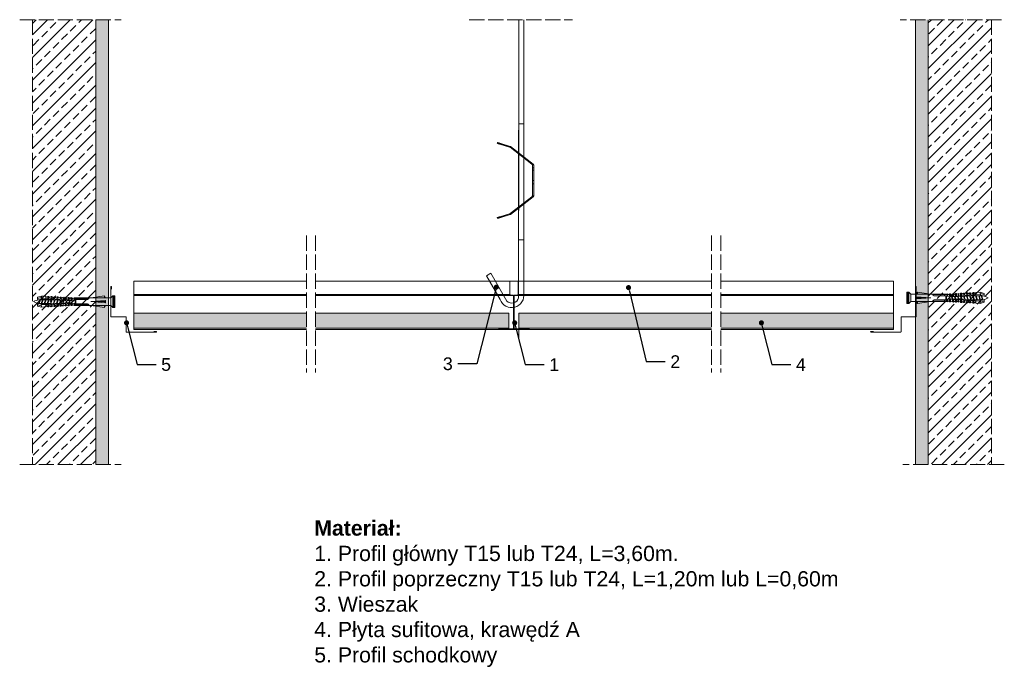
# Model space of a CAD drawing. Header units: millimetres. Extents: x -276 to 501, y -701 to -190.
import ezdxf
from ezdxf import colors
from ezdxf.entities.mleader import LeaderData, LeaderLine
from ezdxf.math import Vec2, Vec3

# ---------------------------------------------------------------- set-up
doc = ezdxf.new("R2010")
doc.units = ezdxf.units.MM
doc.linetypes.add('ACAD_ISO02W100', pattern=[15, 12, -3])
doc.layers.get('0').update_dxf_attribs({"lineweight": 5})
for name, color, linetype, lineweight in [('_RIGIPS AKCESORIA', 7, 'Continuous', 5), ('_RIGIPS G-K', 7, 'Continuous', 9), ('_RIGIPS PROFIL', 7, 'Continuous', 9), ('_RIGIPS PŁYTA', 7, 'Continuous', 9), ('KRESKOWANIE', 7, 'Continuous', 9), ('PRZERYWANA', 7, 'ACAD_ISO02W100', 9), ('wełna', 7, 'BATTING', 5)]:
    doc.layers.add(name, color=color, linetype=linetype, lineweight=lineweight)
doc.styles.get("Standard").update_dxf_attribs({"font": 'arial.ttf'})
doc.linetypes.add('BATTING', pattern='A,0.00254,-2.54,[134,ltypeshp.shx,S=2.54,R=0,X=-2.54,Y=0],-5.08,[134,ltypeshp.shx,S=2.54,R=180,X=2.54,Y=0],-2.54', length=10.16254)

# ---------------------------------------------------------------- blocks, each defined once
blk = doc.blocks.new('T24')
at = {"layer": '_RIGIPS PROFIL'}
for p, q in [((302.61, -139.67), (302.61, -129.54)), ((302.81, -129.34), (308.91, -129.34)), ((309.11, -129.54), (309.11, -139.67)), ((305.45, -140.31), (302.78, -139.87)), ((305.61, -140.51), (305.61, -166.64)), ((306.11, -140.51), (306.11, -166.64)), ((308.95, -139.87), (306.28, -140.31)), ((293.86, -167.24), (293.86, -166.44)), ((293.96, -166.34), (294.86, -166.34)), ((293.96, -167.34), (317.76, -167.34)), ((294.36, -166.84), (305.41, -166.84)), ((306.31, -166.84), (317.36, -166.84)), ((317.76, -166.34), (316.86, -166.34)), ((317.86, -167.24), (317.86, -166.44))]:
    blk.add_line(p, q, dxfattribs=at)
for centre, radius, start, end in [((302.81, -129.54), 0.2, 90, 180), ((308.91, -129.54), 0.2, 0, 90), ((302.81, -139.67), 0.2, 180, 260.53768), ((308.91, -139.67), 0.2, 279.46232, 0), ((305.41, -140.51), 0.2, 0, 80.53768), ((306.31, -140.51), 0.2, 99.46232, 180), ((293.96, -166.44), 0.1, 90, 180), ((293.96, -167.24), 0.1, 180, 270), ((305.41, -166.64), 0.2, 270, 0), ((306.31, -166.64), 0.2, 180, 270), ((317.76, -166.44), 0.1, 0, 90), ((317.76, -167.24), 0.1, 270, 0)]:
    blk.add_arc(centre, radius, start, end, dxfattribs=at)
blk = doc.blocks.new('Katownik schodkowy')
at = {"layer": '_RIGIPS AKCESORIA'}
for p, q in [((584.98, 133.08), (584.98, 109.53)), ((585.48, 133.08), (585.48, 131.08)), ((585.18, 109.33), (596.78, 109.33)), ((596.98, 109.13), (596.98, 97.53)), ((597.18, 97.33), (620.73, 97.33)), ((620.73, 97.83), (618.73, 97.83))]:
    blk.add_line(p, q, dxfattribs=at)
for centre, radius, start, end in [((585.23, 133.08), 0.25, 0, 180), ((585.18, 109.53), 0.2, 180, 270), ((596.78, 109.13), 0.2, 0, 90), ((597.18, 97.53), 0.2, 180, 270), ((620.73, 97.58), 0.25, 270, 90)]:
    blk.add_arc(centre, radius, start, end, dxfattribs=at)
blk = doc.blocks.new('kolek rozprezny komplet 60')
for p, q in [((390.66, 217.01), (390.76, 218.91)), ((393.75, 218.75), (390.71, 217.96)), ((393.81, 219.85), (390.76, 218.91)), ((393.68, 217.35), (393.81, 219.85)), ((420.47, 216.55), (393.71, 217.95)), ((397.41, 219.66), (393.81, 219.85)), ((397.31, 217.76), (397.41, 219.66)), ((397.67, 217.14), (397.71, 217.74)), ((399, 219.58), (397.82, 218.98)), ((398.47, 217.1), (398.5, 217.7)), ((398.9, 217.68), (399, 219.58)), ((399.8, 219.54), (399, 219.58)), ((399.7, 217.64), (399.8, 219.54)), ((400.07, 217.02), (400.1, 217.62)), ((401.4, 219.45), (400.22, 218.85)), ((400.87, 216.98), (400.9, 217.58)), ((401.3, 217.56), (401.4, 219.45)), ((402.2, 219.41), (401.4, 219.45)), ((402.1, 217.51), (402.2, 219.41)), ((403.8, 219.33), (402.61, 218.72)), ((403.7, 217.43), (403.8, 219.33)), ((404.6, 219.29), (403.8, 219.33)), ((404.5, 217.39), (404.6, 219.29)), ((406.19, 219.2), (405.01, 218.6)), ((406.09, 217.3), (406.19, 219.2)), ((406.99, 219.16), (406.19, 219.2)), ((406.89, 217.26), (406.99, 219.16)), ((408.59, 219.08), (407.41, 218.47)), ((408.49, 217.18), (408.59, 219.08)), ((409.39, 219.03), (408.59, 219.08)), ((409.29, 217.14), (409.39, 219.03)), ((410.99, 218.95), (409.8, 218.35)), ((410.89, 217.05), (410.99, 218.95)), ((412.59, 218.87), (411.4, 218.26)), ((412.49, 216.97), (412.59, 218.87)), ((413.38, 218.82), (412.59, 218.87)), ((413.28, 216.93), (413.38, 218.82)), ((414.98, 218.74), (413.8, 218.14)), ((414.88, 216.84), (414.98, 218.74)), ((415.78, 218.7), (414.98, 218.74)), ((415.68, 216.8), (415.78, 218.7)), ((417.38, 218.62), (416.2, 218.01)), ((417.28, 216.72), (417.38, 218.62)), ((418.18, 218.57), (417.38, 218.62)), ((418.08, 216.68), (418.18, 218.57)), ((419.78, 218.49), (418.59, 217.89)), ((419.68, 216.59), (419.78, 218.49)), ((431.37, 217.95), (419.75, 217.95)), ((448.67, 218.45), (419.77, 218.45)), ((443.47, 219.95), (432.8, 218.45)), ((443.47, 218.45), (443.47, 219.95)), ((443.47, 219.95), (444.34, 218.45)), ((450.17, 219.95), (448.67, 218.45)), ((448.67, 218.45), (448.67, 212.45)), ((450.17, 219.95), (450.17, 210.95)), ((450.67, 219.95), (450.17, 219.95)), ((450.67, 219.95), (450.67, 210.95)), ((450.67, 219.35), (451.17, 219.95)), ((451.17, 219.95), (451.67, 219.95)), ((451.17, 219.95), (451.17, 210.95)), ((451.67, 219.95), (451.67, 210.95)), ((393.15, 216.88), (390.66, 217.01)), ((393.15, 214.02), (390.66, 213.89)), ((390.66, 213.89), (390.76, 211.99)), ((393.75, 212.15), (390.71, 212.94)), ((393.81, 211.05), (390.76, 211.99)), ((391.67, 216.95), (392.67, 216.95)), ((392.67, 216.95), (391.67, 213.95)), ((391.67, 213.95), (391.71, 213.45)), ((391.71, 213.45), (392.07, 213.95)), ((392.67, 216.95), (392.07, 213.95)), ((393.07, 216.95), (392.07, 213.95)), ((392.07, 213.95), (393.67, 213.95)), ((392.67, 216.95), (393.04, 217.45)), ((393.07, 216.95), (393.04, 217.45)), ((393.07, 216.95), (394.67, 216.95)), ((394.67, 216.95), (393.67, 213.95)), ((393.67, 213.95), (393.7, 213.55)), ((417.38, 216.11), (393.68, 217.35)), ((417.38, 214.79), (393.68, 213.55)), ((393.68, 213.55), (393.81, 211.05)), ((420.47, 214.35), (393.71, 212.95)), ((393.78, 213.55), (394.07, 213.95)), ((397.41, 211.24), (393.81, 211.05)), ((394.67, 216.95), (394.07, 213.95)), ((395.07, 216.95), (394.07, 213.95)), ((394.07, 213.95), (396.07, 213.95)), ((394.67, 216.95), (394.92, 217.29)), ((395.07, 216.95), (395.05, 217.28)), ((395.07, 216.95), (397.07, 216.95)), ((397.07, 216.95), (396.07, 213.95)), ((396.07, 213.95), (396.09, 213.67)), ((396.28, 213.68), (396.47, 213.95)), ((397.07, 216.95), (396.47, 213.95)), ((397.47, 216.95), (396.47, 213.95)), ((396.47, 213.95), (398.47, 213.95)), ((397.07, 216.95), (397.23, 217.17)), ((397.31, 213.14), (397.41, 211.24)), ((397.47, 216.95), (397.46, 217.16)), ((397.47, 216.95), (399.47, 216.95)), ((397.67, 213.76), (397.71, 213.16)), ((399, 211.32), (397.82, 211.93)), ((399.47, 216.95), (398.47, 213.95)), ((398.47, 213.95), (398.48, 213.8)), ((398.47, 213.8), (398.5, 213.2)), ((398.77, 213.81), (398.87, 213.95)), ((399.47, 216.95), (398.87, 213.95)), ((399.87, 216.95), (398.87, 213.95)), ((398.87, 213.95), (400.87, 213.95)), ((398.9, 213.22), (399, 211.32)), ((399.8, 211.36), (399, 211.32)), ((399.47, 216.95), (399.55, 217.05)), ((399.7, 213.26), (399.8, 211.36)), ((399.87, 216.95), (399.87, 217.03)), ((399.87, 216.95), (401.38, 216.95)), ((400.07, 213.88), (400.1, 213.28)), ((401.4, 211.45), (400.22, 212.05)), ((401.87, 216.92), (400.87, 213.95)), ((400.87, 213.95), (400.88, 213.92)), ((400.87, 213.92), (400.9, 213.32)), ((401.87, 216.92), (401.27, 213.95)), ((402.26, 216.9), (401.27, 213.95)), ((401.27, 213.95), (401.38, 213.95)), ((401.27, 213.94), (401.27, 213.95)), ((401.3, 213.35), (401.4, 211.45)), ((402.2, 211.49), (401.4, 211.45)), ((402.1, 213.39), (402.2, 211.49)), ((402.47, 216.89), (402.5, 217.49)), ((402.47, 214.01), (402.5, 213.41)), ((403.8, 211.57), (402.61, 212.18)), ((403.27, 216.85), (403.3, 217.45)), ((403.27, 214.05), (403.3, 213.45)), ((404.22, 216.8), (403.31, 214.05)), ((404.24, 216.8), (403.7, 214.07)), ((403.7, 213.47), (403.8, 211.57)), ((404.62, 216.78), (403.72, 214.07)), ((404.6, 211.62), (403.8, 211.57)), ((404.5, 213.51), (404.6, 211.62)), ((404.86, 216.77), (404.9, 217.37)), ((404.86, 214.13), (404.9, 213.53)), ((406.19, 211.7), (405.01, 212.3)), ((405.66, 216.73), (405.69, 217.32)), ((405.66, 214.17), (405.69, 213.58)), ((406.58, 216.68), (405.75, 214.18)), ((406.09, 213.6), (406.19, 211.7)), ((406.62, 216.68), (406.12, 214.2)), ((406.98, 216.66), (406.16, 214.2)), ((406.99, 211.74), (406.19, 211.7)), ((406.89, 213.64), (406.99, 211.74)), ((407.26, 216.64), (407.29, 217.24)), ((407.26, 214.26), (407.29, 213.66)), ((408.59, 211.82), (407.41, 212.43)), ((408.06, 216.6), (408.09, 217.2)), ((408.06, 214.3), (408.09, 213.7)), ((408.94, 216.55), (408.19, 214.31)), ((408.49, 213.72), (408.59, 211.82)), ((408.99, 216.55), (408.55, 214.33)), ((409.39, 211.87), (408.59, 211.82)), ((409.34, 216.53), (408.6, 214.33)), ((409.29, 213.76), (409.39, 211.87)), ((409.66, 216.52), (409.69, 217.12)), ((409.66, 214.38), (409.69, 213.79)), ((410.99, 211.95), (409.8, 212.55)), ((410.46, 216.47), (410.49, 217.07)), ((410.46, 214.43), (410.49, 213.83)), ((411.3, 216.43), (410.64, 214.44)), ((410.89, 213.85), (410.99, 211.95)), ((411.37, 216.43), (410.98, 214.45)), ((411.69, 216.41), (411.04, 214.46)), ((412.59, 212.03), (411.4, 212.64)), ((412.05, 216.39), (412.09, 216.99)), ((412.05, 214.51), (412.09, 213.91)), ((412.49, 213.93), (412.59, 212.03)), ((413.38, 212.08), (412.59, 212.03)), ((412.85, 216.35), (412.89, 216.95)), ((412.85, 214.55), (412.89, 213.95)), ((413.66, 216.31), (413.08, 214.56)), ((413.28, 213.97), (413.38, 212.08)), ((413.75, 216.3), (413.4, 214.58)), ((414.05, 216.29), (413.49, 214.58)), ((414.98, 212.16), (413.8, 212.76)), ((414.45, 216.27), (414.48, 216.86)), ((414.45, 214.64), (414.48, 214.04)), ((414.88, 214.06), (414.98, 212.16)), ((415.78, 212.2), (414.98, 212.16)), ((415.25, 216.22), (415.28, 216.82)), ((415.25, 214.68), (415.28, 214.08)), ((416.02, 216.18), (415.52, 214.69)), ((415.68, 214.1), (415.78, 212.2)), ((416.12, 216.18), (415.83, 214.71)), ((416.41, 216.16), (415.93, 214.71)), ((417.38, 212.29), (416.2, 212.89)), ((417.28, 214.18), (417.38, 212.29)), ((418.18, 212.33), (417.38, 212.29)), ((418.22, 215.58), (418.01, 214.95)), ((418.08, 214.22), (418.18, 212.33)), ((419.78, 212.41), (418.59, 213.01)), ((419.68, 214.31), (419.78, 212.41)), ((430.17, 217.15), (419.71, 217.15)), ((430.17, 213.75), (419.71, 213.75)), ((431.37, 212.95), (419.75, 212.95)), ((448.67, 212.45), (419.77, 212.45)), ((420.47, 217.15), (420.47, 213.75)), ((420.67, 217.15), (420.67, 213.75)), ((420.87, 217.15), (420.87, 213.75)), ((444.34, 216.37), (432.8, 215.45)), ((432.8, 215.45), (443.47, 215.45)), ((444.34, 214.53), (432.8, 215.45)), ((443.47, 210.95), (432.8, 212.45)), ((444.34, 216.37), (443.47, 215.45)), ((444.34, 214.53), (443.47, 215.45)), ((443.47, 212.45), (443.47, 210.95)), ((443.47, 210.95), (444.34, 212.45)), ((444.34, 214.53), (444.34, 216.37)), ((448.67, 216.95), (448.67, 213.95)), ((450.17, 210.95), (448.67, 212.45)), ((450.67, 210.95), (450.17, 210.95)), ((450.67, 211.55), (451.17, 210.95)), ((451.17, 210.95), (451.67, 210.95))]:
    blk.add_line(p, q)
for centre, radius, start, end in [((397.68, 219.24), 0.3, 177, 297), ((400.08, 219.12), 0.3, 177, 297), ((402.48, 218.99), 0.3, 177, 297), ((404.87, 218.87), 0.3, 177, 297), ((407.27, 218.74), 0.3, 177, 297), ((409.67, 218.61), 0.3, 177, 297), ((411.27, 218.53), 0.3, 177, 297), ((413.66, 218.41), 0.3, 177, 297), ((416.06, 218.28), 0.3, 177, 297), ((418.46, 218.15), 0.3, 177, 297), ((422.67, 216.95), 1, 90, 168.46304), ((430.17, 218.45), 1.3, 270, 0), ((393.41, 206.24), 10.85, 99.20383, 121.90826), ((393.41, 224.66), 10.85, 238.09174, 260.79617), ((393.65, 216.85), 0.5, 87, 177), ((393.65, 214.05), 0.5, 183, 273), ((397.68, 211.66), 0.3, 63, 183), ((400.08, 211.78), 0.3, 63, 183), ((402.48, 211.91), 0.3, 63, 183), ((404.87, 212.03), 0.3, 63, 183), ((407.27, 212.16), 0.3, 63, 183), ((409.67, 212.29), 0.3, 63, 183), ((411.27, 212.37), 0.3, 63, 183), ((413.66, 212.5), 0.3, 63, 183), ((416.06, 212.62), 0.3, 63, 183), ((417.55, 215.45), 0.682, 255.86037, 104.13858), ((418.46, 212.75), 0.3, 63, 183), ((422.67, 213.95), 1, 191.53696, 270), ((430.17, 212.45), 1.3, 0, 90)]:
    blk.add_arc(centre, radius, start, end)
blk = doc.blocks.new('_Dot')
at = {"color": 0, "linetype": 'ByBlock', "lineweight": -2}
blk.add_line((-0.5, 0), (-1, 0), dxfattribs=at)
at = {"color": 0, "linetype": 'ByBlock', "const_width": 0.5}
blk.add_lwpolyline([(-0.25, 0, 1), (0.25, 0, 1)], format="xyb", close=True, dxfattribs=at)

msp = doc.modelspace()

# ---------------------------------------------------------------- hatches: boundary and pattern name
at = {"layer": '_RIGIPS PŁYTA'}
h = msp.add_hatch(dxfattribs=at)
h.set_pattern_fill('AR-SAND', color=254, scale=0.1)
h.paths.add_polyline_path([(-49.67, -421.28), (-185.92, -421.28), (-185.92, -433.28), (-49.67, -433.28)])
h.paths.add_polyline_path([(95.03, -421.28), (-42.45, -421.28), (-42.45, -433.28), (91.97, -433.28)])
h.paths.add_polyline_path([(110.1, -421.28), (95.03, -421.28), (91.97, -433.28), (110.1, -433.28)])
h.paths.add_polyline_path([(209.29, -421.28), (118.05, -421.28), (118.05, -433.28), (212.16, -433.28)])
h.paths.add_polyline_path([(270.05, -421.28), (209.29, -421.28), (212.16, -433.28), (270.05, -433.28)])
h.paths.add_polyline_path([(413.52, -421.28), (277.26, -421.28), (277.26, -433.28), (413.52, -433.28)])
h.paths.add_polyline_path([(309.08, -428.07, -1), (309.56, -430.01, -1)], flags=16)
at = {"layer": 'KRESKOWANIE'}
h = msp.add_hatch(dxfattribs=at)
h.set_pattern_fill('ANSI33', color=256, scale=2, angle=180, style=0)
h.set_pattern_definition([(225, (-2261.128, -1819.828), (8.980256, -8.980256), []), (225, (-2270.108, -1819.828), (8.980256, -8.980256), [6.35, -3.175])])
h.paths.add_polyline_path([(-215.92, -189.88), (-265.92, -189.88), (-265.92, -540.88), (-215.92, -540.88)])
h = msp.add_hatch(dxfattribs=at)
h.set_pattern_fill('AR-SAND', color=256, scale=0.1, style=0)
h.set_pattern_definition([(37.5, (-2261.128, -1819.8283), (-0.160003, 4.8941324), [0, -3.8608, 0, -4.318, 0, -4.1275]), (7.5, (-2261.128, -1819.828), (4.495233, 7.168251), [0, -2.0828, 0, -3.4798, 0, -1.3335]), (327.5, (-2264.252, -1819.8283), (7.909924, 0.014372), [0, -1.27, 0, -4.572, 0, -5.969]), (317.5, (-2264.252, -1819.828), (7.635565, 2.229293), [0, -0.635, 0, -2.9972, 0, -3.429])])
h.paths.add_polyline_path([(-205.92, -189.88), (-215.92, -189.88), (-215.92, -540.88), (-205.92, -540.88)])
h = msp.add_hatch(dxfattribs=at)
h.set_pattern_fill('AR-SAND', color=256, scale=0.1, style=0)
h.set_pattern_definition([(37.5, (-2407.6565, -1819.8283), (-0.160003, 4.8941324), [0, -3.8608, 0, -4.318, 0, -4.1275]), (7.5, (-2407.6565, -1819.828), (4.495233, 7.168251), [0, -2.0828, 0, -3.4798, 0, -1.3335]), (327.5, (-2410.7807, -1819.8283), (7.9099237, 0.014372), [0, -1.27, 0, -4.572, 0, -5.969]), (317.5, (-2410.781, -1819.828), (7.635565, 2.229293), [0, -0.635, 0, -2.9972, 0, -3.429])])
h.paths.add_polyline_path([(431.02, -189.88), (441.02, -189.88), (441.02, -540.88), (431.02, -540.88)])
h = msp.add_hatch(dxfattribs=at)
h.set_pattern_fill('ANSI33', color=256, scale=2, angle=180, style=0)
h.set_pattern_definition([(225, (-2407.657, -1819.828), (8.980256, -8.980256), []), (225, (-2416.637, -1819.828), (8.980256, -8.980256), [6.35, -3.175])])
h.paths.add_polyline_path([(441.02, -189.88), (491.02, -189.88), (491.02, -540.88), (441.02, -540.88)])

# ---------------------------------------------------------------- linework, layer by layer
for p, q in [((-215.92, -189.88), (-215.92, -540.88)), ((-205.92, -189.88), (-205.92, -540.88)), ((117.81, -189.88), (117.8, -363.65)), ((121.81, -189.88), (121.8, -363.65)), ((431.02, -189.88), (431.02, -540.88)), ((441.02, -189.88), (441.02, -540.88)), ((117.81, -272.09), (117.8, -409.39)), ((121.82, -272.09), (121.8, -405.66)), ((121.8, -363.65), (117.8, -363.65)), ((103.14, -410.66), (92.34, -391.95)), ((108.47, -411.89), (95.8, -389.95))]:
    msp.add_line(p, q)
msp.add_lwpolyline([(121.8, -272.09), (117.8, -272.09)], close=True)
at = {"color": 253, "lineweight": 0}
for points in [[(100.88, -287.37), (101.05, -286.82)], [(102.84, -288), (102.72, -287.96), (102.6, -287.93), (102.48, -287.9), (102.38, -287.86), (102.27, -287.82), (102.16, -287.79), (102.07, -287.77), (101.98, -287.73), (101.89, -287.7), (101.8, -287.68), (101.71, -287.65), (101.63, -287.63), (101.56, -287.6), (101.49, -287.58), (101.41, -287.55), (101.35, -287.54), (101.29, -287.52), (101.23, -287.5), (101.18, -287.48), (101.13, -287.46), (101.09, -287.46), (101.05, -287.44), (101.02, -287.43), (100.99, -287.41), (100.96, -287.41), (100.94, -287.4), (100.92, -287.39), (100.9, -287.39), (100.89, -287.38), (100.88, -287.37), (100.89, -287.37), (100.9, -287.38), (100.92, -287.38), (100.94, -287.39), (100.96, -287.39), (100.99, -287.4), (101.02, -287.41), (101.05, -287.41), (101.09, -287.43), (101.13, -287.44), (101.18, -287.46), (101.23, -287.46), (101.29, -287.48), (101.35, -287.5), (101.41, -287.52), (101.49, -287.54), (101.56, -287.55), (101.63, -287.58), (101.71, -287.6), (101.8, -287.63), (101.89, -287.65), (101.98, -287.68), (102.07, -287.7), (102.16, -287.73), (102.27, -287.76), (102.38, -287.79), (102.48, -287.82), (102.6, -287.86), (102.72, -287.89), (102.84, -287.93), (110.7, -290.29), (110.7, -290.36)], [(103.01, -287.44), (111.09, -289.86), (111.09, -289.79), (103.01, -287.37), (102.89, -287.33), (102.77, -287.3), (102.66, -287.27), (102.55, -287.23), (102.44, -287.2), (102.34, -287.17), (102.24, -287.14), (102.14, -287.12), (102.05, -287.09), (101.96, -287.06), (101.88, -287.04), (101.8, -287.02), (101.72, -287), (101.65, -286.97), (101.58, -286.96), (101.52, -286.94), (101.46, -286.92), (101.4, -286.91), (101.35, -286.89), (101.31, -286.88), (101.26, -286.87), (101.22, -286.86), (101.18, -286.85), (101.15, -286.84), (101.13, -286.83), (101.1, -286.83), (101.08, -286.83), (101.07, -286.82), (101.06, -286.82), (101.05, -286.82), (101.06, -286.83), (101.07, -286.83), (101.08, -286.83), (101.1, -286.84), (101.13, -286.85), (101.15, -286.86), (101.18, -286.87), (101.22, -286.88), (101.26, -286.89), (101.31, -286.91), (101.35, -286.92), (101.4, -286.94), (101.46, -286.96), (101.52, -286.98), (101.58, -287), (101.65, -287.02), (101.72, -287.04), (101.8, -287.06), (101.88, -287.09), (101.96, -287.12), (102.05, -287.14), (102.14, -287.18), (102.24, -287.2), (102.34, -287.23), (102.44, -287.27), (102.55, -287.3), (102.66, -287.33), (102.77, -287.37), (102.89, -287.41), (103.01, -287.44)], [(101.4, -287.51), (101.56, -286.95)], [(101.4, -287.55), (101.56, -286.99)], [(102.84, -287.93), (103.01, -287.37)], [(103.01, -287.44), (102.84, -288), (110.7, -290.36)], [(110.7, -290.29), (110.88, -290.35), (111.03, -290.46)], [(111.03, -290.53), (110.88, -290.44), (110.7, -290.36)], [(110.79, -290.39), (110.79, -290.32)], [(110.88, -290.44), (110.88, -290.35)], [(110.96, -290.48), (110.96, -290.4)], [(128.25, -303.93), (111.03, -290.53), (111.03, -290.46), (128.25, -303.85), (128.25, -303.93)], [(111.03, -290.53), (111.03, -290.46)], [(111.42, -289.96), (111.26, -289.86), (111.09, -289.79)], [(111.09, -289.86), (111.26, -289.94), (111.42, -290.03)], [(111.18, -289.9), (111.18, -289.82)], [(111.26, -289.94), (111.26, -289.86)], [(111.34, -289.99), (111.34, -289.91)], [(111.42, -290.03), (129.27, -303.93), (129.27, -303.85), (111.42, -289.96), (111.42, -290.03)], [(111.42, -290.03), (111.42, -289.96)], [(117.87, -295.82), (118.25, -295.32)], [(119.63, -297.19), (119.7, -297.25), (119.77, -297.31), (119.84, -297.36), (119.92, -297.42), (119.99, -297.48), (120.06, -297.53), (120.13, -297.59), (120.2, -297.64), (120.27, -297.7), (120.34, -297.75), (120.41, -297.8), (120.47, -297.85), (120.54, -297.9), (120.6, -297.95), (120.66, -297.99), (120.72, -298.04), (120.78, -298.08), (120.83, -298.13), (120.88, -298.17), (120.94, -298.21), (120.99, -298.25), (121.03, -298.28), (121.08, -298.32), (121.12, -298.35), (121.16, -298.38), (121.19, -298.41), (121.23, -298.44), (121.26, -298.46), (121.29, -298.48), (121.32, -298.5), (121.34, -298.52), (121.36, -298.53), (121.37, -298.54), (121.39, -298.56), (121.4, -298.57), (121.41, -298.57), (121.41, -298.57), (121.41, -298.57), (121.41, -298.57), (121.4, -298.56), (121.38, -298.54), (121.37, -298.53), (121.35, -298.52), (121.32, -298.5), (121.3, -298.48), (121.28, -298.46), (121.24, -298.44), (121.21, -298.41), (121.18, -298.38), (121.14, -298.35), (121.1, -298.32), (121.05, -298.28), (121.01, -298.25), (120.96, -298.21), (120.91, -298.17), (120.86, -298.13), (120.8, -298.08), (120.74, -298.04), (120.69, -297.99), (120.63, -297.95), (120.56, -297.9), (120.5, -297.85), (120.43, -297.8), (120.37, -297.75), (120.3, -297.7), (120.24, -297.64), (120.16, -297.59), (120.1, -297.53), (120.02, -297.48), (119.95, -297.42), (119.88, -297.36), (119.8, -297.31), (119.73, -297.25), (119.65, -297.19), (119.58, -297.13), (119.51, -297.08), (119.44, -297.03), (119.37, -296.97), (119.29, -296.91), (119.22, -296.86), (119.15, -296.8), (119.08, -296.75), (119.01, -296.69), (118.94, -296.64), (118.88, -296.58), (118.81, -296.54), (118.75, -296.49), (118.69, -296.44), (118.62, -296.39), (118.57, -296.35), (118.51, -296.3), (118.45, -296.26), (118.4, -296.22), (118.34, -296.18), (118.29, -296.14), (118.25, -296.1), (118.2, -296.07), (118.16, -296.04), (118.12, -296.01), (118.09, -295.98), (118.06, -295.95), (118.02, -295.93), (117.99, -295.91), (117.97, -295.89), (117.94, -295.87), (117.93, -295.86), (117.91, -295.84), (117.89, -295.83), (117.89, -295.82), (117.88, -295.82), (117.87, -295.82), (117.88, -295.82), (117.89, -295.83), (117.9, -295.84), (117.92, -295.86), (117.93, -295.87), (117.96, -295.89), (117.98, -295.91), (118.01, -295.93), (118.04, -295.95), (118.07, -295.98), (118.11, -296.01), (118.15, -296.04), (118.19, -296.07), (118.23, -296.1), (118.28, -296.14), (118.33, -296.18), (118.38, -296.22), (118.43, -296.26), (118.48, -296.3), (118.54, -296.35), (118.6, -296.39), (118.66, -296.44), (118.72, -296.49), (118.79, -296.54), (118.85, -296.58), (118.92, -296.64), (118.98, -296.69), (119.05, -296.75), (119.12, -296.8), (119.19, -296.86), (119.26, -296.91), (119.33, -296.97), (119.41, -297.03), (119.48, -297.08), (119.56, -297.13), (119.63, -297.19)], [(120.01, -296.7), (120.09, -296.76), (120.15, -296.81), (120.23, -296.87), (120.3, -296.93), (120.37, -296.99), (120.45, -297.04), (120.51, -297.09), (120.59, -297.15), (120.65, -297.2), (120.73, -297.26), (120.79, -297.31), (120.86, -297.35), (120.92, -297.4), (120.98, -297.45), (121.05, -297.5), (121.1, -297.54), (121.16, -297.59), (121.22, -297.63), (121.27, -297.67), (121.32, -297.71), (121.37, -297.76), (121.41, -297.79), (121.46, -297.82), (121.5, -297.85), (121.55, -297.89), (121.58, -297.91), (121.61, -297.94), (121.64, -297.96), (121.68, -297.99), (121.7, -298), (121.73, -298.03), (121.74, -298.03), (121.76, -298.05), (121.77, -298.06), (121.78, -298.07), (121.79, -298.08), (121.8, -298.08), (121.8, -298.08), (121.8, -298.08), (121.79, -298.07), (121.78, -298.06), (121.77, -298.05), (121.75, -298.03), (121.73, -298.03), (121.71, -298), (121.68, -297.99), (121.66, -297.96), (121.63, -297.94), (121.59, -297.91), (121.56, -297.89), (121.52, -297.85), (121.48, -297.82), (121.44, -297.79), (121.39, -297.76), (121.34, -297.71), (121.29, -297.67), (121.24, -297.63), (121.19, -297.59), (121.13, -297.54), (121.07, -297.5), (121.01, -297.45), (120.95, -297.4), (120.88, -297.35), (120.82, -297.31), (120.75, -297.26), (120.69, -297.2), (120.62, -297.15), (120.55, -297.09), (120.48, -297.04), (120.41, -296.99), (120.33, -296.93), (120.26, -296.87), (120.19, -296.81), (120.11, -296.76), (120.04, -296.7), (119.97, -296.64), (119.9, -296.58), (119.83, -296.53), (119.75, -296.47), (119.68, -296.41), (119.61, -296.36), (119.53, -296.31), (119.47, -296.25), (119.39, -296.2), (119.33, -296.14), (119.26, -296.09), (119.2, -296.04), (119.13, -296), (119.07, -295.95), (119.01, -295.9), (118.95, -295.85), (118.89, -295.81), (118.84, -295.77), (118.79, -295.73), (118.73, -295.68), (118.68, -295.64), (118.64, -295.61), (118.59, -295.58), (118.55, -295.55), (118.51, -295.51), (118.48, -295.49), (118.44, -295.45), (118.41, -295.43), (118.38, -295.41), (118.35, -295.39), (118.33, -295.37), (118.31, -295.36), (118.29, -295.35), (118.28, -295.34), (118.27, -295.33), (118.26, -295.32), (118.25, -295.32), (118.25, -295.32), (118.26, -295.33), (118.27, -295.34), (118.29, -295.35), (118.3, -295.36), (118.32, -295.37), (118.34, -295.39), (118.37, -295.41), (118.39, -295.43), (118.43, -295.45), (118.46, -295.49), (118.49, -295.51), (118.53, -295.55), (118.57, -295.58), (118.61, -295.61), (118.66, -295.64), (118.71, -295.68), (118.76, -295.73), (118.81, -295.77), (118.87, -295.81), (118.93, -295.85), (118.98, -295.9), (119.04, -295.95), (119.11, -296), (119.17, -296.04), (119.24, -296.09), (119.3, -296.14), (119.37, -296.2), (119.43, -296.25), (119.51, -296.31), (119.57, -296.36), (119.65, -296.41), (119.72, -296.47), (119.79, -296.53), (119.87, -296.58), (119.94, -296.64), (120.01, -296.7)], [(119.64, -297.18), (120.02, -296.68)], [(119.64, -297.21), (120.02, -296.71)], [(121.41, -298.57), (121.8, -298.08)], [(128.25, -303.85), (128.42, -304.01), (128.54, -304.21), (128.61, -304.43), (128.64, -304.66)], [(128.64, -304.73), (128.61, -304.5), (128.54, -304.28), (128.42, -304.08), (128.25, -303.93)], [(128.42, -304.08), (128.42, -304.01)], [(128.54, -304.28), (128.54, -304.21)], [(128.61, -304.5), (128.61, -304.43)], [(128.64, -328.77), (128.64, -304.73), (128.64, -304.66), (128.64, -328.69), (128.64, -328.77)], [(128.64, -304.73), (128.64, -304.66)], [(128.64, -308.51), (128.64, -308.11), (128.64, -307.72), (128.64, -307.35), (128.64, -307.01), (128.64, -306.71), (128.64, -306.44), (128.64, -306.24), (128.64, -306.08), (128.64, -305.98), (128.64, -305.96), (128.64, -305.98), (128.64, -306.08), (128.64, -306.24), (128.64, -306.44), (128.64, -306.71), (128.64, -307.01), (128.64, -307.35), (128.64, -307.72), (128.64, -308.11), (128.64, -308.51), (129.66, -308.51)], [(128.64, -308.51), (128.64, -308.11), (128.64, -307.72), (128.64, -307.35), (128.64, -307.01), (128.64, -306.71), (128.64, -306.44), (128.64, -306.24), (128.64, -306.08), (128.64, -305.98), (128.64, -305.96), (128.64, -305.98), (128.64, -306.08), (128.64, -306.24), (128.64, -306.44), (128.64, -306.71), (128.64, -307.01), (128.64, -307.35), (128.64, -307.72), (128.64, -308.11), (128.64, -308.51), (129.66, -308.51)], [(129.66, -306.71), (128.64, -306.71), (129.66, -306.71)], [(129.66, -306.71), (128.64, -306.71), (129.66, -306.71)], [(128.64, -310.07), (128.64, -310.42), (128.64, -310.77), (128.64, -311.09), (128.64, -311.38), (128.64, -311.63), (128.64, -311.84), (128.64, -311.99), (128.64, -312.08), (128.64, -312.11), (128.64, -312.08), (128.64, -311.99), (128.64, -311.84), (128.64, -311.63), (128.64, -311.38), (128.64, -311.09), (128.64, -310.77), (128.64, -310.42), (128.64, -310.07), (128.64, -309.71), (128.64, -309.37), (128.64, -309.05), (128.64, -308.75), (128.64, -308.5), (128.64, -308.29), (128.64, -308.15), (128.64, -308.06), (128.64, -308.02), (128.64, -308.06), (128.64, -308.15), (128.64, -308.29), (128.64, -308.5), (128.64, -308.75), (128.64, -309.05), (128.64, -309.37), (128.64, -309.71), (128.64, -310.07)], [(129.66, -304.66), (129.64, -304.43), (129.56, -304.21), (129.44, -304.01), (129.27, -303.85)], [(129.27, -303.93), (129.44, -304.08), (129.56, -304.28), (129.64, -304.5), (129.66, -304.73)], [(129.44, -304.08), (129.44, -304.01)], [(129.56, -304.28), (129.56, -304.21)], [(129.64, -304.5), (129.64, -304.43)], [(129.66, -304.73), (129.66, -328.77), (129.66, -328.69), (129.66, -304.66), (129.66, -304.73)], [(129.66, -304.73), (129.66, -304.66)], [(128.64, -314.17), (128.64, -314.24), (128.64, -314.37), (128.64, -314.56), (128.64, -314.79), (128.64, -315.08), (128.64, -315.41), (128.64, -315.77), (128.64, -316.15), (128.64, -316.55), (128.64, -316.94), (128.64, -317.33), (128.64, -317.72), (128.64, -318.07), (128.64, -318.39), (128.64, -318.67), (128.64, -318.9), (128.64, -319.08), (128.64, -319.2), (128.64, -319.27), (128.64, -319.26), (128.64, -319.19), (128.64, -319.07), (128.64, -318.89), (128.64, -318.65), (128.64, -318.37), (128.64, -318.05), (128.64, -317.69), (128.64, -317.31), (128.64, -316.92), (128.64, -316.51), (128.64, -316.12), (128.64, -315.74), (128.64, -315.38), (128.64, -315.06), (128.64, -314.78), (128.64, -314.54), (128.64, -314.36), (128.64, -314.23), (128.64, -314.16)], [(128.64, -316.7), (129.66, -316.7)], [(128.64, -316.73), (129.66, -316.73)], [(129.66, -316.95), (129.66, -317.35), (129.66, -317.73), (129.66, -318.11), (129.66, -318.46), (129.66, -318.79), (129.66, -319.07), (129.66, -319.31), (129.66, -319.5), (129.66, -319.64), (129.66, -319.73), (129.66, -319.76), (129.66, -319.73), (129.66, -319.64), (129.66, -319.5), (129.66, -319.31), (129.66, -319.07), (129.66, -318.79), (129.66, -318.46), (129.66, -318.11), (129.66, -317.73), (129.66, -317.35), (129.66, -316.95), (129.66, -316.55), (129.66, -316.15), (129.66, -315.78), (129.66, -315.43), (129.66, -315.11), (129.66, -314.82), (129.66, -314.58), (129.66, -314.39), (129.66, -314.25), (129.66, -314.16), (129.66, -314.13), (129.66, -314.16), (129.66, -314.25), (129.66, -314.39), (129.66, -314.58), (129.66, -314.82), (129.66, -315.11), (129.66, -315.43), (129.66, -315.78), (129.66, -316.15), (129.66, -316.55), (129.66, -316.95)], [(129.66, -314.17), (129.66, -314.16), (129.66, -314.23), (129.66, -314.36), (129.66, -314.54), (129.66, -314.78), (129.66, -315.06), (129.66, -315.38), (129.66, -315.74), (129.66, -316.12), (129.66, -316.51), (129.66, -316.92), (129.66, -317.31), (129.66, -317.69), (129.66, -318.05), (129.66, -318.37), (129.66, -318.65), (129.66, -318.89), (129.66, -319.07), (129.66, -319.19), (129.66, -319.26), (129.66, -319.27), (129.66, -319.2), (129.66, -319.08), (129.66, -318.9), (129.66, -318.67), (129.66, -318.39), (129.66, -318.07), (129.66, -317.72), (129.66, -317.33), (129.66, -316.94), (129.66, -316.55), (129.66, -316.15), (129.66, -315.77), (129.66, -315.41), (129.66, -315.08), (129.66, -314.79), (129.66, -314.56), (129.66, -314.37), (129.66, -314.24), (129.66, -314.17)], [(128.64, -319.27), (129.66, -319.27)], [(128.64, -323.36), (128.64, -323.71), (128.64, -324.06), (128.64, -324.38), (128.64, -324.67), (128.64, -324.92), (128.64, -325.13), (128.64, -325.27), (128.64, -325.37), (128.64, -325.41), (128.64, -325.37), (128.64, -325.27), (128.64, -325.13), (128.64, -324.92), (128.64, -324.67), (128.64, -324.38), (128.64, -324.06), (128.64, -323.71), (128.64, -323.36), (128.64, -323), (128.64, -322.65), (128.64, -322.34), (128.64, -322.04), (128.64, -321.8), (128.64, -321.59), (128.64, -321.43), (128.64, -321.34), (128.64, -321.31), (128.64, -321.34), (128.64, -321.43), (128.64, -321.59), (128.64, -321.8), (128.64, -322.04), (128.64, -322.34), (128.64, -322.65), (128.64, -323), (128.64, -323.36)], [(111.03, -342.97), (128.25, -329.57), (128.25, -329.5), (111.03, -342.9), (111.03, -342.97)], [(129.27, -329.57), (111.42, -343.46), (111.42, -343.39), (129.27, -329.5), (129.27, -329.57)], [(128.25, -329.5), (128.42, -329.34), (128.54, -329.14), (128.61, -328.93), (128.64, -328.69)], [(128.64, -328.77), (128.61, -329), (128.54, -329.21), (128.42, -329.41), (128.25, -329.57)], [(128.42, -329.41), (128.42, -329.34)], [(128.54, -329.21), (128.54, -329.14)], [(128.61, -329), (128.61, -328.93)], [(128.64, -328.77), (128.64, -328.69)], [(129.66, -328.69), (129.64, -328.93), (129.56, -329.14), (129.44, -329.34), (129.27, -329.5)], [(129.27, -329.57), (129.44, -329.41), (129.56, -329.21), (129.64, -329), (129.66, -328.77)], [(129.44, -329.41), (129.44, -329.34)], [(129.56, -329.21), (129.56, -329.14)], [(129.64, -329), (129.64, -328.93)], [(129.66, -328.77), (129.66, -328.69)], [(119.63, -336.24), (119.56, -336.29), (119.48, -336.34), (119.41, -336.4), (119.33, -336.46), (119.26, -336.52), (119.19, -336.57), (119.12, -336.63), (119.05, -336.68), (118.98, -336.74), (118.92, -336.79), (118.85, -336.84), (118.79, -336.89), (118.72, -336.94), (118.66, -336.99), (118.6, -337.04), (118.54, -337.08), (118.48, -337.13), (118.43, -337.17), (118.38, -337.21), (118.33, -337.25), (118.28, -337.29), (118.23, -337.33), (118.19, -337.36), (118.15, -337.39), (118.11, -337.42), (118.07, -337.45), (118.04, -337.47), (118.01, -337.5), (117.98, -337.52), (117.96, -337.54), (117.93, -337.56), (117.92, -337.57), (117.9, -337.59), (117.89, -337.6), (117.88, -337.61), (117.87, -337.61), (117.88, -337.61), (117.89, -337.61), (117.89, -337.6), (117.91, -337.59), (117.93, -337.57), (117.94, -337.56), (117.97, -337.54), (117.99, -337.52), (118.02, -337.5), (118.06, -337.47), (118.09, -337.45), (118.12, -337.42), (118.16, -337.39), (118.2, -337.36), (118.25, -337.33), (118.29, -337.29), (118.34, -337.25), (118.4, -337.21), (118.45, -337.17), (118.51, -337.13), (118.57, -337.08), (118.62, -337.04), (118.69, -336.99), (118.75, -336.94), (118.81, -336.89), (118.88, -336.84), (118.94, -336.79), (119.01, -336.74), (119.08, -336.68), (119.15, -336.63), (119.22, -336.57), (119.29, -336.52), (119.37, -336.46), (119.44, -336.4), (119.51, -336.34), (119.58, -336.29), (119.65, -336.24), (119.73, -336.18), (119.8, -336.12), (119.88, -336.07), (119.95, -336.01), (120.02, -335.95), (120.1, -335.89), (120.16, -335.84), (120.24, -335.79), (120.3, -335.73), (120.37, -335.68), (120.43, -335.62), (120.5, -335.58), (120.56, -335.53), (120.63, -335.48), (120.69, -335.44), (120.74, -335.39), (120.8, -335.35), (120.86, -335.3), (120.91, -335.26), (120.96, -335.22), (121.01, -335.18), (121.05, -335.14), (121.1, -335.11), (121.14, -335.08), (121.18, -335.05), (121.21, -335.02), (121.24, -334.99), (121.28, -334.97), (121.3, -334.94), (121.32, -334.93), (121.35, -334.91), (121.37, -334.9), (121.38, -334.88), (121.4, -334.87), (121.41, -334.86), (121.41, -334.85), (121.41, -334.85), (121.4, -334.86), (121.39, -334.87), (121.37, -334.88), (121.36, -334.9), (121.34, -334.91), (121.32, -334.93), (121.29, -334.94), (121.26, -334.97), (121.23, -334.99), (121.19, -335.02), (121.16, -335.05), (121.12, -335.08), (121.08, -335.11), (121.03, -335.14), (120.99, -335.18), (120.94, -335.22), (120.88, -335.26), (120.83, -335.3), (120.78, -335.35), (120.72, -335.39), (120.66, -335.44), (120.6, -335.48), (120.54, -335.53), (120.47, -335.58), (120.41, -335.62), (120.34, -335.68), (120.27, -335.73), (120.2, -335.79), (120.13, -335.84), (120.06, -335.89), (119.99, -335.95), (119.92, -336.01), (119.84, -336.07), (119.77, -336.12), (119.7, -336.18), (119.63, -336.24)], [(117.87, -337.61), (118.25, -338.11)], [(120.01, -336.73), (119.94, -336.79), (119.87, -336.84), (119.79, -336.9), (119.72, -336.96), (119.65, -337.02), (119.57, -337.07), (119.51, -337.12), (119.43, -337.18), (119.37, -337.23), (119.3, -337.29), (119.24, -337.34), (119.17, -337.38), (119.11, -337.43), (119.04, -337.48), (118.98, -337.53), (118.93, -337.58), (118.87, -337.62), (118.81, -337.66), (118.76, -337.7), (118.71, -337.75), (118.66, -337.79), (118.61, -337.82), (118.57, -337.85), (118.53, -337.88), (118.49, -337.92), (118.46, -337.94), (118.43, -337.97), (118.39, -337.99), (118.37, -338.02), (118.34, -338.04), (118.32, -338.06), (118.3, -338.06), (118.29, -338.08), (118.27, -338.09), (118.26, -338.1), (118.25, -338.11), (118.25, -338.11), (118.26, -338.11), (118.27, -338.1), (118.28, -338.09), (118.29, -338.08), (118.31, -338.06), (118.33, -338.06), (118.35, -338.04), (118.38, -338.02), (118.41, -337.99), (118.44, -337.97), (118.48, -337.94), (118.51, -337.92), (118.55, -337.88), (118.59, -337.85), (118.64, -337.82), (118.68, -337.79), (118.73, -337.75), (118.79, -337.7), (118.84, -337.66), (118.89, -337.62), (118.95, -337.58), (119.01, -337.53), (119.07, -337.48), (119.13, -337.43), (119.2, -337.38), (119.26, -337.34), (119.33, -337.29), (119.39, -337.23), (119.47, -337.18), (119.53, -337.12), (119.61, -337.07), (119.68, -337.02), (119.75, -336.96), (119.83, -336.9), (119.9, -336.84), (119.97, -336.79), (120.04, -336.73), (120.11, -336.67), (120.19, -336.62), (120.26, -336.56), (120.33, -336.5), (120.41, -336.44), (120.48, -336.39), (120.55, -336.34), (120.62, -336.28), (120.69, -336.23), (120.75, -336.17), (120.82, -336.12), (120.88, -336.07), (120.95, -336.03), (121.01, -335.98), (121.07, -335.93), (121.13, -335.88), (121.19, -335.84), (121.24, -335.8), (121.29, -335.76), (121.34, -335.71), (121.39, -335.67), (121.44, -335.64), (121.48, -335.61), (121.52, -335.58), (121.56, -335.54), (121.59, -335.52), (121.63, -335.49), (121.66, -335.47), (121.68, -335.44), (121.71, -335.43), (121.73, -335.4), (121.75, -335.4), (121.77, -335.38), (121.78, -335.37), (121.79, -335.36), (121.8, -335.35), (121.8, -335.35), (121.8, -335.35), (121.79, -335.35), (121.78, -335.36), (121.77, -335.37), (121.76, -335.38), (121.74, -335.4), (121.73, -335.4), (121.7, -335.43), (121.68, -335.44), (121.64, -335.47), (121.61, -335.49), (121.58, -335.52), (121.55, -335.54), (121.5, -335.58), (121.46, -335.61), (121.41, -335.64), (121.37, -335.67), (121.32, -335.71), (121.27, -335.76), (121.22, -335.8), (121.16, -335.84), (121.1, -335.88), (121.05, -335.93), (120.98, -335.98), (120.92, -336.03), (120.86, -336.07), (120.79, -336.12), (120.73, -336.17), (120.65, -336.23), (120.59, -336.28), (120.51, -336.34), (120.45, -336.39), (120.37, -336.44), (120.3, -336.5), (120.23, -336.56), (120.15, -336.62), (120.09, -336.67), (120.01, -336.73)], [(119.64, -336.22), (120.02, -336.72)], [(119.64, -336.25), (120.02, -336.75)], [(121.41, -334.85), (121.8, -335.35)], [(102.84, -345.5), (102.72, -345.53), (102.6, -345.56), (102.48, -345.6), (102.38, -345.63), (102.27, -345.66), (102.16, -345.7), (102.07, -345.72), (101.98, -345.75), (101.89, -345.78), (101.8, -345.8), (101.71, -345.83), (101.63, -345.85), (101.56, -345.87), (101.49, -345.89), (101.41, -345.91), (101.35, -345.92), (101.29, -345.94), (101.23, -345.96), (101.18, -345.97), (101.13, -345.99), (101.09, -346), (101.05, -346.01), (101.02, -346.01), (100.99, -346.02), (100.96, -346.03), (100.94, -346.04), (100.92, -346.04), (100.9, -346.05), (100.89, -346.05), (100.88, -346.05), (100.89, -346.05), (100.89, -346.04), (100.9, -346.04), (100.92, -346.03), (100.94, -346.02), (100.96, -346.01), (100.99, -346.01), (101.02, -346), (101.05, -345.98), (101.09, -345.97), (101.13, -345.96), (101.18, -345.94), (101.23, -345.92), (101.29, -345.91), (101.35, -345.89), (101.41, -345.87), (101.49, -345.84), (101.56, -345.83), (101.63, -345.8), (101.71, -345.78), (101.8, -345.74), (101.89, -345.72), (101.98, -345.7), (102.07, -345.66), (102.16, -345.63), (102.27, -345.6), (102.38, -345.56), (102.48, -345.53), (102.6, -345.5), (102.72, -345.46), (102.84, -345.43)], [(100.88, -346.05), (101.05, -346.61)], [(103.01, -345.98), (102.89, -346.02), (102.77, -346.06), (102.66, -346.1), (102.55, -346.13), (102.44, -346.16), (102.34, -346.19), (102.24, -346.22), (102.14, -346.25), (102.05, -346.28), (101.96, -346.31), (101.88, -346.33), (101.8, -346.36), (101.72, -346.38), (101.65, -346.41), (101.58, -346.43), (101.52, -346.45), (101.46, -346.47), (101.4, -346.49), (101.35, -346.51), (101.31, -346.52), (101.26, -346.53), (101.22, -346.55), (101.18, -346.56), (101.15, -346.57), (101.13, -346.58), (101.1, -346.59), (101.08, -346.6), (101.07, -346.6), (101.06, -346.6), (101.05, -346.6), (101.05, -346.61), (101.06, -346.61), (101.07, -346.6), (101.08, -346.6), (101.1, -346.6), (101.13, -346.6), (101.15, -346.59), (101.18, -346.58), (101.22, -346.57), (101.26, -346.56), (101.31, -346.55), (101.35, -346.53), (101.4, -346.52), (101.46, -346.51), (101.52, -346.49), (101.58, -346.47), (101.65, -346.45), (101.72, -346.43), (101.8, -346.41), (101.88, -346.38), (101.96, -346.36), (102.05, -346.33), (102.14, -346.31), (102.24, -346.28), (102.34, -346.25), (102.44, -346.23), (102.55, -346.19), (102.66, -346.16), (102.77, -346.13), (102.89, -346.1), (103.01, -346.06)], [(101.4, -345.88), (101.56, -346.43)], [(101.4, -345.92), (101.56, -346.47)], [(103.01, -346.06), (102.84, -345.5), (110.7, -343.14), (110.7, -343.07), (102.84, -345.43)], [(102.84, -345.43), (103.01, -345.98)], [(103.01, -345.98), (111.09, -343.56), (111.09, -343.63), (111.26, -343.57), (111.42, -343.46)], [(103.01, -346.06), (111.09, -343.63)], [(110.7, -343.07), (110.88, -342.99), (111.03, -342.9)], [(111.03, -342.97), (110.88, -343.07), (110.7, -343.14)], [(110.79, -343.11), (110.79, -343.03)], [(110.88, -343.07), (110.88, -342.99)], [(110.96, -343.02), (110.96, -342.94)], [(111.03, -342.97), (111.03, -342.9)], [(111.42, -343.39), (111.26, -343.48), (111.09, -343.56)], [(111.18, -343.6), (111.18, -343.53)], [(111.26, -343.57), (111.26, -343.48)], [(111.34, -343.52), (111.34, -343.44)], [(111.42, -343.46), (111.42, -343.39)]]:
    msp.add_lwpolyline(points, dxfattribs=at)
for centre, radius, start, end in [((112.25, -407.31), 9.7, 200.19809, 9.7997), ((112.34, -407.68), 5.72, 227.43539, 342.56245)]:
    msp.add_arc(centre, radius, start, end)
at = {"layer": '_RIGIPS PROFIL'}
for p, q in [((-185.92, -396.28), (-49.67, -396.28)), ((-42.45, -396.28), (270.05, -396.28)), ((413.52, -396.28), (277.26, -396.28)), ((-185.92, -406.61), (-49.67, -406.61)), ((-185.92, -407.45), (-49.67, -407.45)), ((-42.45, -406.61), (110.83, -406.61)), ((-42.45, -407.45), (113.83, -407.45)), ((114.33, -407.45), (270.05, -407.45)), ((117.33, -406.61), (270.05, -406.61)), ((413.52, -406.61), (277.26, -406.61)), ((413.52, -407.45), (277.26, -407.45)), ((-185.92, -434.28), (-49.67, -434.28)), ((-42.45, -434.28), (270.05, -434.28)), ((413.52, -434.28), (277.26, -434.28))]:
    msp.add_line(p, q, dxfattribs=at)
at = {"layer": '_RIGIPS PŁYTA'}
for p, q in [((-185.92, -396.28), (-185.92, -434.28)), ((413.52, -396.28), (413.52, -434.28)), ((-49.67, -421.28), (-185.92, -421.28)), ((110.1, -421.28), (-42.45, -421.28)), ((110.1, -421.28), (110.1, -433.28)), ((118.05, -421.28), (270.05, -421.28)), ((118.05, -421.28), (118.05, -433.28)), ((277.26, -421.28), (413.52, -421.28)), ((431.52, -424.08), (431.52, -424.28)), ((-49.67, -433.28), (-185.92, -433.28)), ((110.1, -433.28), (-42.45, -433.28)), ((118.05, -433.28), (270.05, -433.28)), ((277.26, -433.28), (413.52, -433.28))]:
    msp.add_line(p, q, dxfattribs=at)
at = {"layer": 'PRZERYWANA'}
for p, q in [((-275.92, -189.88), (-195.92, -189.88)), ((-265.92, -189.88), (-265.92, -540.88)), ((78.73, -189.88), (160.17, -189.88)), ((498.77, -189.88), (418.77, -189.88)), ((491.02, -189.88), (491.02, -540.88)), ((-49.67, -360.17), (-49.67, -468.2)), ((-42.45, -360.17), (-42.45, -468.2)), ((270.05, -360.17), (270.05, -468.2)), ((277.26, -360.17), (277.26, -468.2)), ((277.26, -360.17), (277.26, -468.2)), ((118.05, -433.28), (118.05, -442.71)), ((-275.92, -540.88), (-195.92, -540.88)), ((501.02, -540.88), (421.02, -540.88))]:
    msp.add_line(p, q, dxfattribs=at)
at = {"layer": 'wełna'}
msp.add_line((92.34, -391.95), (95.8, -389.95), dxfattribs=at)

# ---------------------------------------------------------------- block references
msp.add_blockref('kolek rozprezny komplet 60', (-652.6, -627.75))
at = {"xscale": -1}
msp.add_blockref('kolek rozprezny komplet 60', (875.86, -624.75), dxfattribs=at)
at = {"layer": '_RIGIPS AKCESORIA'}
msp.add_blockref('Katownik schodkowy', (-788.91, -533.6), dxfattribs=at)
at = {"layer": '_RIGIPS AKCESORIA', "xscale": -1}
msp.add_blockref('Katownik schodkowy', (1016.5, -533.6), dxfattribs=at)
at = {"layer": '_RIGIPS PROFIL'}
msp.add_blockref('T24', (-191.79, -266.94), dxfattribs=at)

# ---------------------------------------------------------------- texts
at = {"layer": '_RIGIPS G-K', "insert": (-43.49, -584.93), "char_height": 12, "attachment_point": 1}
msp.add_mtext_dynamic_manual_height_columns('{\\fArial|b1|i0|c238|p34;Materiał:\\P}1. Profil główny T15 lub T24, L=3,60m.\\P2. Profil poprzeczny T15 lub T24, L=1,20m lub L=0,60m\\P3. Wieszak\\P4. Płyta sufitowa, krawędź A\\P5. Profil schodkowy', width=440.7622, gutter_width=12.5, heights=[0], dxfattribs=at)

# ---------------------------------------------------------------- leaders
at = {"layer": '_RIGIPS G-K'}
ml = msp.add_multileader_mtext('Standard', dxfattribs=at)
ml.set_content('3', color=256)
ml.set_leader_properties()
ml.set_arrow_properties(name='DOT')
ml.build(insert=Vec2(0, 0))
ml.multileader.update_dxf_attribs({"dogleg_length": 15})
ctx = ml.context
ctx.base_point, ctx.char_height, ctx.landing_gap_size, ctx.plane_origin = Vec3(55.25, -461.39), 10, 4, Vec3(119.8, -330.78)
ctx.text_align_type = 2
notes = []
notes.append((ctx, [(0, (1, 1, 0), (84.8, -461.39), (-1, 0), 15, [(0, [(100.26, -400.79)], 0, [])])]))
ctx.mtext.insert, ctx.mtext.alignment, ctx.mtext.flow_direction = Vec3(65.8, -456.3), 3, 5
ml = msp.add_multileader_mtext('Standard', dxfattribs=at)
ml.set_content('2', color=256)
ml.set_leader_properties()
ml.set_arrow_properties(name='DOT')
ml.build(insert=Vec2(0, 0))
ml.multileader.update_dxf_attribs({"dogleg_length": 15})
ctx = ml.context
ctx.base_point, ctx.char_height, ctx.landing_gap_size, ctx.plane_origin = Vec3(233.45, -459.63), 10, 4, Vec3(183.46, -329.02)
notes.append((ctx, [(0, (1, 1, 0), (218.45, -459.63), (1, 0), 15, [(0, [(204.5, -401.23)], 0, [])])]))
ctx.mtext.insert, ctx.mtext.flow_direction = Vec3(237.45, -454.63), 5
ml = msp.add_multileader_mtext('Standard', dxfattribs=at)
ml.set_content('5', color=256)
ml.set_leader_properties()
ml.set_arrow_properties(name='DOT')
ml.build(insert=Vec2(0, 0))
ml.multileader.update_dxf_attribs({"dogleg_length": 15})
ctx = ml.context
ctx.base_point, ctx.char_height, ctx.landing_gap_size, ctx.plane_origin = Vec3(-168.3, -461.98), 10, 4, Vec3(-218.3, -331.37)
notes.append((ctx, [(0, (1, 1, 0), (-183.3, -461.98), (1, 0), 15, [(0, [(-191.58, -429.04)], 0, [])])]))
ctx.mtext.insert, ctx.mtext.flow_direction = Vec3(-164.3, -456.89), 5
ml = msp.add_multileader_mtext('Standard', dxfattribs=at)
ml.set_content('1', color=256)
ml.set_leader_properties()
ml.set_arrow_properties(name='DOT')
ml.build(insert=Vec2(0, 0))
ml.multileader.update_dxf_attribs({"dogleg_length": 15})
ctx = ml.context
ctx.base_point, ctx.char_height, ctx.landing_gap_size, ctx.plane_origin = Vec3(137.95, -461.98), 10, 4, Vec3(87.95, -331.37)
notes.append((ctx, [(0, (1, 1, 0), (122.95, -461.98), (1, 0), 15, [(0, [(114.67, -429.04)], 0, [])])]))
ctx.mtext.insert, ctx.mtext.flow_direction = Vec3(141.95, -456.98), 5
ml = msp.add_multileader_mtext('Standard', dxfattribs=at)
ml.set_content('4', color=256)
ml.set_leader_properties()
ml.set_arrow_properties(name='DOT')
ml.build(insert=Vec2(0, 0))
ml.multileader.update_dxf_attribs({"dogleg_length": 15})
ctx = ml.context
ctx.base_point, ctx.char_height, ctx.landing_gap_size, ctx.plane_origin = Vec3(332.6, -461.98), 10, 4, Vec3(282.6, -331.37)
notes.append((ctx, [(0, (1, 1, 0), (317.6, -461.98), (1, 0), 15, [(0, [(309.32, -429.04)], 0, [])])]))
ctx.mtext.insert, ctx.mtext.flow_direction = Vec3(336.6, -456.98), 5
for ctx, leaders in notes:
    for number, flags, end, landing, length, lines in leaders:
        leader = LeaderData()
        leader.index, (leader.has_last_leader_line, leader.has_dogleg_vector, leader.attachment_direction) = number, flags
        leader.last_leader_point, leader.dogleg_vector, leader.dogleg_length = Vec3(end), Vec3(landing), length
        for number, points, colour, breaks in lines:
            line = LeaderLine()
            line.index, line.vertices, line.color, line.breaks = number, Vec3.list(points), colors.encode_raw_color(colour), breaks
            leader.lines.append(line)
        ctx.leaders.append(leader)

doc.saveas('drawing.dxf')
